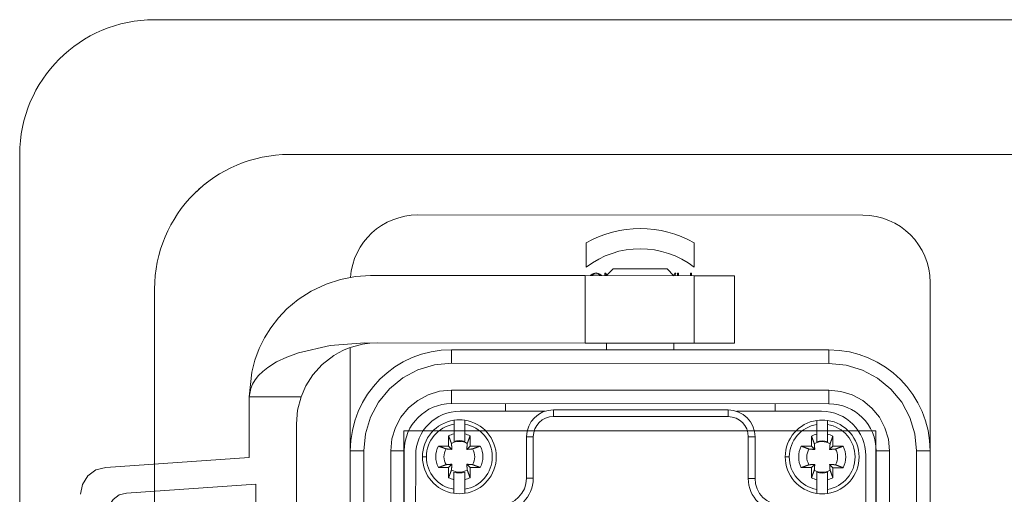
# Model space of a CAD drawing. Header units: millimetres. Extents: x 12388 to 56229, y -202 to 7369.
# Tile 47 of 88: x 20906 to 21198, y 2516 to 2657. Entities that reach past the tile are written whole.
import ezdxf

# ---------------------------------------------------------------- set-up
doc = ezdxf.new("R2010")
doc.units = ezdxf.units.MM
doc.header["$LTSCALE"] = 40
doc.layers.add('도면층1', color=1, linetype='Continuous')

# ---------------------------------------------------------------- blocks, each defined once
blk = doc.blocks.new('0088')
at = {"layer": '도면층1', "lineweight": 0}
for p, q in [((21156.24, 2598.54), (21024.24, 2598.59)), ((21074.23, 2590.28), (21074.23, 2590.28)), ((21074.23, 2583.06), (21074.23, 2590.28)), ((21074.23, 2583.06), (21074.23, 2590.28)), ((21106.23, 2590.27), (21106.23, 2583.05)), ((21074.23, 2583.06), (21074.23, 2583.06)), ((21082.24, 2582.58), (21080.23, 2580.57)), ((21098.23, 2582.56), (21082.23, 2582.57)), ((21100.23, 2580.56), (21098.22, 2582.57)), ((21073.91, 2580.57), (21010.23, 2580.59)), ((21073.9, 2560.57), (21073.91, 2580.57)), ((21106.23, 2580.56), (21073.91, 2580.57)), ((21079.7, 2580.57), (21079.7, 2581.27)), ((21079.7, 2580.57), (21079.7, 2581.27)), ((21079.7, 2581.27), (21079.7, 2581.27)), ((21079.7, 2581.27), (21079.96, 2581.27)), ((21080.17, 2580.57), (21079.94, 2580.89)), ((21079.94, 2580.89), (21079.94, 2580.57)), ((21080.17, 2580.57), (21079.94, 2580.89)), ((21079.96, 2581.27), (21080.37, 2580.7)), ((21100.22, 2580.57), (21100.51, 2581.26)), ((21100.22, 2580.57), (21100.51, 2581.26)), ((21100.77, 2581.26), (21100.47, 2580.56)), ((21100.77, 2581.26), (21100.51, 2581.26)), ((21100.51, 2581.26), (21100.51, 2581.26)), ((21101.3, 2580.56), (21101.3, 2581.26)), ((21101.54, 2581.26), (21101.3, 2581.26)), ((21101.3, 2580.56), (21101.3, 2581.26)), ((21101.3, 2581.26), (21101.3, 2581.26)), ((21101.54, 2581.26), (21101.54, 2580.56)), ((21105.15, 2580.56), (21105.15, 2581.26)), ((21105.39, 2581.26), (21105.15, 2581.26)), ((21105.15, 2580.56), (21105.15, 2581.26)), ((21105.15, 2581.26), (21105.15, 2581.26)), ((21105.39, 2581.26), (21105.39, 2580.56)), ((21106.22, 2560.56), (21106.23, 2580.56)), ((21118.23, 2580.55), (21106.23, 2580.56)), ((21118.22, 2560.55), (21118.23, 2580.55)), ((21118.23, 2580.56), (21118.23, 2580.56)), ((21176.21, 2528.53), (21176.23, 2578.53)), ((21004.22, 2559.21), (21004.21, 2528.59)), ((21073.9, 2560.57), (21008.54, 2560.59)), ((21106.22, 2560.56), (21073.9, 2560.57)), ((21080.22, 2560.57), (21080.22, 2558.57)), ((21100.22, 2558.56), (21100.22, 2560.56)), ((21118.22, 2560.55), (21106.22, 2560.56)), ((21118.22, 2560.55), (21118.22, 2560.55)), ((21034.22, 2554.58), (21034.22, 2558.58)), ((21034.22, 2558.58), (21146.22, 2558.54)), ((21146.22, 2558.54), (21146.22, 2554.54)), ((21034.22, 2554.58), (21146.22, 2554.54)), ((20974.22, 2544.6), (20974.21, 2526.6)), ((20974.22, 2544.6), (20989.58, 2544.6)), ((21146.22, 2546.54), (21034.22, 2546.58)), ((21034.22, 2546.58), (21034.22, 2542.58)), ((21146.22, 2542.54), (21146.22, 2546.54)), ((21146.22, 2542.54), (21034.22, 2542.58)), ((21050.22, 2540.58), (21050.22, 2542.58)), ((21130.22, 2542.55), (21130.22, 2540.55)), ((20988.15, 2340.6), (20988.22, 2536.6)), ((21004.15, 2348.59), (21004.21, 2528.59)), ((21008.21, 2528.59), (21004.21, 2528.59)), ((21008.15, 2348.59), (21008.21, 2528.59)), ((21016.21, 2528.59), (21016.15, 2348.59)), ((21020.21, 2528.59), (21016.21, 2528.59)), ((21020.21, 2528.59), (21020.15, 2348.59)), ((21160.15, 2348.54), (21160.21, 2528.54)), ((21164.21, 2528.54), (21160.21, 2528.54)), ((21164.15, 2348.54), (21164.21, 2528.54)), ((21172.21, 2528.54), (21172.15, 2348.54)), ((21176.21, 2528.53), (21172.21, 2528.54)), ((21176.21, 2528.53), (21176.15, 2348.53)), ((20974.21, 2526.6), (20931.65, 2523.64)), ((20937.79, 2516.05), (20976.21, 2518.72)), ((20976.21, 2518.72), (20976.16, 2358.48))]:
    blk.add_line(p, q, dxfattribs=at)
at = {"layer": '도면층1', "linetype": 'Continuous', "lineweight": 0}
for p, q in [((21061.89, 2540.35), (21036.77, 2540.36)), ((21061.89, 2540.31), (21061.89, 2540.35)), ((21064.48, 2540.74), (21116.31, 2540.73)), ((21064.48, 2540.74), (21064.48, 2538.75)), ((21116.31, 2538.73), (21064.48, 2538.75)), ((21116.31, 2540.73), (21116.31, 2538.73)), ((21118.9, 2540.33), (21118.9, 2540.29)), ((21144.02, 2540.32), (21118.9, 2540.33)), ((21034.98, 2536.44), (21034.98, 2537.65)), ((21034.98, 2537.65), (21034.98, 2537.65)), ((21034.98, 2533.59), (21034.98, 2536.44)), ((21038.17, 2537.65), (21038.17, 2536.44)), ((21038.17, 2536.44), (21038.17, 2533.59)), ((21142.62, 2536.4), (21142.62, 2537.61)), ((21142.62, 2533.56), (21142.62, 2536.4)), ((21145.81, 2537.61), (21145.81, 2536.4)), ((21145.81, 2536.4), (21145.81, 2533.56)), ((21033.38, 2529.99), (21033.38, 2533.01)), ((21039.76, 2533), (21039.76, 2529.99)), ((21056.5, 2520.41), (21056.5, 2532.77)), ((21056.5, 2532.77), (21058.5, 2532.77)), ((21058.5, 2532.77), (21058.49, 2520.41)), ((21122.28, 2520.39), (21122.29, 2532.75)), ((21124.28, 2532.75), (21122.29, 2532.75)), ((21124.28, 2532.75), (21124.28, 2520.39)), ((21141.02, 2529.96), (21141.02, 2532.97)), ((21147.4, 2532.97), (21147.4, 2529.95)), ((21030.36, 2529.99), (21033.38, 2529.99)), ((21034.37, 2529), (21033.38, 2529.99)), ((21034.98, 2532.46), (21034.98, 2531.32)), ((21038.16, 2531.32), (21038.16, 2532.46)), ((21039.76, 2529.99), (21038.77, 2529)), ((21039.76, 2529.99), (21042.77, 2529.99)), ((21138.01, 2529.96), (21141.02, 2529.96)), ((21142.01, 2528.97), (21141.02, 2529.96)), ((21142.62, 2532.43), (21142.62, 2531.28)), ((21145.81, 2531.28), (21145.81, 2532.43)), ((21147.4, 2529.95), (21146.42, 2528.97)), ((21147.4, 2529.95), (21150.42, 2529.95)), ((21023.6, 2507.14), (21023.61, 2527.2)), ((21025.6, 2526.8), (21026.8, 2526.8)), ((21133.25, 2526.77), (21134.44, 2526.77)), ((21157.16, 2507.1), (21157.17, 2527.16)), ((21033.38, 2523.61), (21034.36, 2524.6)), ((21038.77, 2524.6), (21039.76, 2523.61)), ((21141.02, 2523.58), (21142.01, 2524.56)), ((21146.41, 2524.56), (21147.4, 2523.57)), ((21033.38, 2523.61), (21030.36, 2523.61)), ((21033.38, 2520.6), (21033.38, 2523.61)), ((21034.97, 2522.28), (21034.97, 2521.14)), ((21038.16, 2521.14), (21038.16, 2522.28)), ((21039.76, 2523.61), (21039.76, 2520.59)), ((21042.77, 2523.61), (21039.76, 2523.61)), ((21141.02, 2523.58), (21138.01, 2523.58)), ((21141.02, 2520.56), (21141.02, 2523.58)), ((21142.62, 2522.25), (21142.61, 2521.1)), ((21145.8, 2521.1), (21145.8, 2522.25)), ((21147.4, 2523.57), (21147.4, 2520.56)), ((21150.42, 2523.57), (21147.4, 2523.57)), ((21034.97, 2517.16), (21034.97, 2520.01)), ((21038.16, 2520.01), (21038.16, 2517.16)), ((21056.5, 2520.41), (21058.49, 2520.41)), ((21124.28, 2520.39), (21122.28, 2520.39)), ((21142.61, 2517.13), (21142.61, 2519.97)), ((21145.8, 2519.97), (21145.8, 2517.13)), ((21034.97, 2515.95), (21034.97, 2517.16)), ((21034.97, 2515.95), (21034.97, 2515.95)), ((21038.16, 2517.16), (21038.16, 2515.95)), ((21142.61, 2515.92), (21142.61, 2517.13)), ((21145.8, 2517.13), (21145.8, 2515.92))]:
    blk.add_line(p, q, dxfattribs=at)
at = {"layer": '도면층1', "linetype": 'Continuous', "lineweight": 15}
for p, q in [((21160.14, 2534.54), (21020.14, 2534.54)), ((21020.14, 2534.54), (21020.14, 2342.54)), ((21160.14, 2342.54), (21160.14, 2534.54))]:
    blk.add_line(p, q, dxfattribs=at)
at = {"layer": '도면층1', "lineweight": 0, "flags": 128}
for points in [[(21010.23, 2580.59), (21005.72, 2580.31), (21001.31, 2579.47), (20997.01, 2578.08), (20992.63, 2576), (20988.75, 2573.49), (20985.41, 2570.67), (20982.88, 2568.01), (20980.63, 2565.09), (20978.77, 2562.12), (20977.22, 2558.98), (20975.91, 2555.5), (20974.97, 2551.9), (20974.22, 2544.6)], [(21075.49, 2580.57), (21075.67, 2580.79), (21075.99, 2581.05), (21076.36, 2581.24), (21077.12, 2581.39), (21077.87, 2581.24), (21078.24, 2581.05), (21078.56, 2580.79), (21078.74, 2580.57)], [(21078.43, 2580.57), (21078.39, 2580.62), (21077.81, 2581.01), (21077.12, 2581.15), (21076.42, 2581.01), (21075.84, 2580.62), (21075.8, 2580.57)], [(21008.54, 2560.59), (20998.21, 2559.87), (20988.82, 2557.7), (20985.38, 2556.42), (20982.34, 2554.95), (20979.72, 2553.29), (20978.26, 2552.12), (20977.02, 2550.91), (20976.01, 2549.65), (20975.22, 2548.37), (20974.67, 2547.11), (20974.22, 2544.6)], [(20989.59, 2544.59), (20991.04, 2547.89), (20993.12, 2551.13), (20995.88, 2554.17), (20999.32, 2556.83), (21000.71, 2557.65), (21002.23, 2558.42), (21003.89, 2559.1), (21005.67, 2559.68), (21007.85, 2560.19), (21010.05, 2560.49), (21012.22, 2560.59)], [(21008.21, 2528.59), (21008.71, 2533.66), (21010.19, 2538.54), (21012.6, 2543.03), (21015.83, 2546.97), (21019.77, 2550.2), (21024.27, 2552.61), (21029.15, 2554.08), (21034.22, 2554.58)], [(21146.22, 2554.54), (21151.29, 2554.04), (21156.17, 2552.56), (21160.66, 2550.16), (21164.6, 2546.92), (21167.84, 2542.98), (21170.24, 2538.49), (21171.71, 2533.61), (21172.21, 2528.54)], [(20989.59, 2544.59), (20988.56, 2540.65), (20988.22, 2536.6)], [(21016.21, 2528.59), (21016.56, 2532.1), (21017.58, 2535.48), (21019.25, 2538.59), (21021.49, 2541.31), (21024.22, 2543.55), (21027.33, 2545.21), (21030.71, 2546.24), (21034.22, 2546.58)], [(21164.21, 2528.54), (21163.87, 2532.05), (21162.84, 2535.43), (21161.18, 2538.54), (21158.94, 2541.27), (21156.22, 2543.51), (21153.11, 2545.17), (21149.73, 2546.2), (21146.22, 2546.54)], [(20931.65, 2523.64), (20928.77, 2522.88), (20926.36, 2521.12), (20924.77, 2518.59), (20924.21, 2515.66)], [(20932.21, 2510.06), (20932.62, 2512.26), (20933.82, 2514.16), (20935.63, 2515.48), (20937.79, 2516.05)]]:
    blk.add_lwpolyline(points, dxfattribs=at)
at = {"layer": '도면층1', "linetype": 'Continuous', "lineweight": 0}
for points in [[(21034.23, 2530.73), (21034.21, 2530.79, 0.000046), (21034.18, 2530.85, 0.000045), (21034.16, 2530.92, 0.000043), (21034.14, 2530.98, 0.000042), (21034.11, 2531.04, 0.00004), (21034.09, 2531.11, 0.000039), (21034.07, 2531.17, 0.000038), (21034.04, 2531.24, 0.000037), (21034.01, 2531.31, 0.000036), (21033.99, 2531.38, 0.000034), (21033.96, 2531.45, 0.000033), (21033.94, 2531.52, 0.000032), (21033.91, 2531.59, 0.000031), (21033.88, 2531.67, 0.000031), (21033.85, 2531.74, 0.00003), (21033.82, 2531.82, 0.000029), (21033.8, 2531.9, 0.000028), (21033.77, 2531.98, 0.000028), (21033.74, 2532.05, 0.000026), (21033.71, 2532.14, 0.000024), (21033.68, 2532.22, 0.000026), (21033.65, 2532.3, 0.00003), (21033.61, 2532.39, 0.000022), (21033.58, 2532.47, 0.000007), (21033.55, 2532.54, 0.00003), (21033.52, 2532.64, 0.000048), (21033.46, 2532.8, 0.000023), (21033.38, 2533.01, 0.000012)], [(21034.98, 2531.32), (21034.98, 2531.38, 0), (21034.98, 2531.44, 0), (21034.98, 2531.51, 0), (21034.98, 2531.57, 0), (21034.98, 2531.64, 0), (21034.98, 2531.71, 0), (21034.98, 2531.78, 0), (21034.98, 2531.84, 0), (21034.98, 2531.91, 0), (21034.98, 2531.98, 0), (21034.98, 2532.05, 0), (21034.98, 2532.13, 0), (21034.98, 2532.2, 0), (21034.98, 2532.27, 0), (21034.98, 2532.35, 0), (21034.98, 2532.42, 0), (21034.98, 2532.5, 0), (21034.98, 2532.58, 0), (21034.98, 2532.66, 0), (21034.98, 2532.74, 0), (21034.98, 2532.82, 0), (21034.98, 2532.9, 0), (21034.98, 2532.98, 0), (21034.98, 2533.07, 0), (21034.98, 2533.14, 0), (21034.98, 2533.24, 0), (21034.98, 2533.39, 0), (21034.98, 2533.59, 0)], [(21038.17, 2533.59), (21038.17, 2533.5, 0), (21038.17, 2533.41, 0), (21038.17, 2533.32, 0), (21038.17, 2533.24, 0), (21038.17, 2533.15, 0), (21038.17, 2533.06, 0), (21038.17, 2532.98, 0), (21038.17, 2532.9, 0), (21038.16, 2532.82, 0), (21038.16, 2532.74, 0), (21038.16, 2532.66, 0), (21038.16, 2532.58, 0), (21038.16, 2532.5, 0), (21038.16, 2532.42, 0), (21038.16, 2532.35, 0), (21038.16, 2532.27, 0), (21038.16, 2532.2, 0), (21038.16, 2532.13, 0), (21038.16, 2532.05, 0), (21038.16, 2531.98, 0), (21038.16, 2531.91, 0), (21038.16, 2531.84, 0), (21038.16, 2531.77, 0), (21038.16, 2531.71, 0), (21038.16, 2531.65, 0), (21038.16, 2531.57, 0), (21038.16, 2531.46, 0), (21038.16, 2531.32, 0)], [(21039.76, 2533), (21039.72, 2532.91, 0.00002), (21039.69, 2532.82, 0.00002), (21039.66, 2532.73, 0.000021), (21039.62, 2532.64, 0.000021), (21039.59, 2532.55, 0.000022), (21039.56, 2532.47, 0.000022), (21039.53, 2532.38, 0.000023), (21039.49, 2532.3, 0.000024), (21039.46, 2532.21, 0.000024), (21039.43, 2532.13, 0.000025), (21039.4, 2532.05, 0.000026), (21039.37, 2531.97, 0.000027), (21039.34, 2531.9, 0.000027), (21039.31, 2531.82, 0.000028), (21039.29, 2531.74, 0.000029), (21039.26, 2531.67, 0.00003), (21039.23, 2531.59, 0.000031), (21039.2, 2531.52, 0.000032), (21039.18, 2531.45, 0.000032), (21039.15, 2531.38, 0.000031), (21039.12, 2531.31, 0.000035), (21039.1, 2531.24, 0.000044), (21039.07, 2531.17, 0.000034), (21039.05, 2531.11, 0.000012), (21039.03, 2531.05, 0.000051), (21039, 2530.98, 0.000093), (21038.96, 2530.87, 0.000048), (21038.91, 2530.73, 0.000026)], [(21141.87, 2530.7), (21141.85, 2530.76, 0.000046), (21141.83, 2530.82, 0.000045), (21141.81, 2530.88, 0.000043), (21141.78, 2530.94, 0.000042), (21141.76, 2531.01, 0.000041), (21141.73, 2531.07, 0.000039), (21141.71, 2531.14, 0.000038), (21141.68, 2531.21, 0.000037), (21141.66, 2531.27, 0.000036), (21141.63, 2531.34, 0.000035), (21141.61, 2531.41, 0.000034), (21141.58, 2531.49, 0.000033), (21141.55, 2531.56, 0.000032), (21141.52, 2531.63, 0.000031), (21141.5, 2531.71, 0.00003), (21141.47, 2531.78, 0.000029), (21141.44, 2531.86, 0.000028), (21141.41, 2531.94, 0.000028), (21141.38, 2532.02, 0.000026), (21141.35, 2532.1, 0.000024), (21141.32, 2532.18, 0.000026), (21141.29, 2532.26, 0.00003), (21141.26, 2532.35, 0.000022), (21141.23, 2532.43, 0.000007), (21141.2, 2532.51, 0.00003), (21141.16, 2532.61, 0.000049), (21141.1, 2532.76, 0.000023), (21141.02, 2532.97, 0.000012)], [(21142.62, 2531.28), (21142.62, 2531.35, 0), (21142.62, 2531.41, 0), (21142.62, 2531.47, 0), (21142.62, 2531.54, 0), (21142.62, 2531.61, 0), (21142.62, 2531.67, 0), (21142.62, 2531.74, 0), (21142.62, 2531.81, 0), (21142.62, 2531.88, 0), (21142.62, 2531.95, 0), (21142.62, 2532.02, 0), (21142.62, 2532.09, 0), (21142.62, 2532.16, 0), (21142.62, 2532.24, 0), (21142.62, 2532.31, 0), (21142.62, 2532.39, 0), (21142.62, 2532.47, 0), (21142.62, 2532.54, 0), (21142.62, 2532.62, 0), (21142.62, 2532.7, 0), (21142.62, 2532.78, 0), (21142.62, 2532.86, 0), (21142.62, 2532.95, 0), (21142.62, 2533.03, 0), (21142.62, 2533.1, 0), (21142.62, 2533.2, 0), (21142.62, 2533.35, 0), (21142.62, 2533.56, 0)], [(21145.81, 2533.56), (21145.81, 2533.47, 0), (21145.81, 2533.38, 0), (21145.81, 2533.29, 0), (21145.81, 2533.2, 0), (21145.81, 2533.11, 0), (21145.81, 2533.03, 0), (21145.81, 2532.95, 0), (21145.81, 2532.86, 0), (21145.81, 2532.78, 0), (21145.81, 2532.7, 0), (21145.81, 2532.62, 0), (21145.81, 2532.54, 0), (21145.81, 2532.46, 0), (21145.81, 2532.39, 0), (21145.81, 2532.31, 0), (21145.81, 2532.24, 0), (21145.81, 2532.16, 0), (21145.81, 2532.09, 0), (21145.81, 2532.02, 0), (21145.81, 2531.95, 0), (21145.81, 2531.88, 0), (21145.81, 2531.81, 0), (21145.81, 2531.74, 0), (21145.81, 2531.67, 0), (21145.81, 2531.61, 0), (21145.81, 2531.54, 0.000001), (21145.81, 2531.43, 0), (21145.81, 2531.28, 0)], [(21147.4, 2532.97), (21147.37, 2532.88, 0.00002), (21147.33, 2532.78, 0.00002), (21147.3, 2532.69, 0.000021), (21147.27, 2532.61, 0.000021), (21147.23, 2532.52, 0.000022), (21147.2, 2532.43, 0.000022), (21147.17, 2532.35, 0.000023), (21147.14, 2532.26, 0.000024), (21147.11, 2532.18, 0.000024), (21147.08, 2532.1, 0.000025), (21147.05, 2532.02, 0.000026), (21147.02, 2531.94, 0.000026), (21146.99, 2531.86, 0.000027), (21146.96, 2531.78, 0.000028), (21146.93, 2531.71, 0.000029), (21146.9, 2531.63, 0.000029), (21146.87, 2531.56, 0.000031), (21146.85, 2531.48, 0.000032), (21146.82, 2531.41, 0.000032), (21146.79, 2531.34, 0.000031), (21146.77, 2531.27, 0.000035), (21146.74, 2531.2, 0.000044), (21146.72, 2531.14, 0.000034), (21146.69, 2531.07, 0.000012), (21146.67, 2531.01, 0.00005), (21146.64, 2530.94, 0.000092), (21146.6, 2530.83, 0.000048), (21146.55, 2530.69, 0.000026)], [(21030.36, 2529.99), (21030.46, 2529.96, 0.00002), (21030.55, 2529.92, 0.00002), (21030.64, 2529.89, 0.000021), (21030.73, 2529.86, 0.000021), (21030.82, 2529.82, 0.000022), (21030.9, 2529.79, 0.000022), (21030.99, 2529.76, 0.000023), (21031.07, 2529.73, 0.000024), (21031.15, 2529.7, 0.000024), (21031.24, 2529.67, 0.000025), (21031.32, 2529.63, 0.000026), (21031.4, 2529.61, 0.000026), (21031.47, 2529.58, 0.000027), (21031.55, 2529.55, 0.000028), (21031.63, 2529.52, 0.000029), (21031.7, 2529.49, 0.00003), (21031.78, 2529.46, 0.000031), (21031.85, 2529.44, 0.000032), (21031.92, 2529.41, 0.000032), (21031.99, 2529.38, 0.000031), (21032.06, 2529.36, 0.000035), (21032.13, 2529.33, 0.000044), (21032.2, 2529.31, 0.000034), (21032.26, 2529.28, 0.000012), (21032.32, 2529.26, 0.00005), (21032.39, 2529.23, 0.000092), (21032.5, 2529.19, 0.000048), (21032.64, 2529.14, 0.000026)], [(21034.37, 2529), (21034.36, 2529.05, 0.000146), (21034.36, 2529.09, 0.00014), (21034.36, 2529.13, 0.000136), (21034.35, 2529.18, 0.000135), (21034.35, 2529.22, 0.000133), (21034.35, 2529.27, 0.000131), (21034.34, 2529.31, 0.000129), (21034.34, 2529.36, 0.000127), (21034.34, 2529.41, 0.000125), (21034.33, 2529.46, 0.000123), (21034.33, 2529.51, 0.00012), (21034.32, 2529.56, 0.000119), (21034.32, 2529.62, 0.000116), (21034.32, 2529.67, 0.000115), (21034.31, 2529.73, 0.000112), (21034.31, 2529.78, 0.00011), (21034.3, 2529.84, 0.000109), (21034.3, 2529.9, 0.000109), (21034.29, 2529.96, 0.000103), (21034.29, 2530.02, 0.000094), (21034.28, 2530.08, 0.000103), (21034.28, 2530.15, 0.000123), (21034.27, 2530.22, 0.000088), (21034.27, 2530.28, 0.000024), (21034.26, 2530.34, 0.000127), (21034.26, 2530.42, 0.000209), (21034.24, 2530.56, 0.000094), (21034.23, 2530.73, 0.000047)], [(21038.91, 2530.73), (21038.9, 2530.65, 0.00008), (21038.9, 2530.57, 0.000085), (21038.89, 2530.5, 0.000089), (21038.88, 2530.42, 0.00009), (21038.88, 2530.35, 0.000091), (21038.87, 2530.28, 0.000093), (21038.87, 2530.21, 0.000095), (21038.86, 2530.15, 0.000097), (21038.86, 2530.08, 0.000099), (21038.85, 2530.02, 0.000101), (21038.84, 2529.96, 0.000103), (21038.84, 2529.9, 0.000105), (21038.84, 2529.84, 0.000107), (21038.83, 2529.78, 0.000109), (21038.83, 2529.72, 0.000111), (21038.82, 2529.67, 0.000112), (21038.82, 2529.61, 0.000115), (21038.81, 2529.56, 0.000119), (21038.81, 2529.51, 0.000119), (21038.81, 2529.46, 0.000113), (21038.8, 2529.41, 0.000126), (21038.8, 2529.36, 0.000151), (21038.79, 2529.31, 0.00012), (21038.79, 2529.27, 0.000046), (21038.79, 2529.23, 0.000168), (21038.78, 2529.18, 0.000297), (21038.78, 2529.1, 0.000154), (21038.77, 2529, 0.000085)], [(21040.5, 2529.14), (21040.56, 2529.16, 0.000046), (21040.62, 2529.18, 0.000045), (21040.68, 2529.21, 0.000043), (21040.75, 2529.23, 0.000042), (21040.81, 2529.25, 0.000041), (21040.88, 2529.28, 0.000039), (21040.94, 2529.3, 0.000038), (21041.01, 2529.33, 0.000037), (21041.08, 2529.35, 0.000036), (21041.15, 2529.38, 0.000035), (21041.22, 2529.41, 0.000034), (21041.29, 2529.43, 0.000032), (21041.36, 2529.46, 0.000032), (21041.44, 2529.49, 0.000031), (21041.51, 2529.52, 0.00003), (21041.59, 2529.54, 0.000029), (21041.66, 2529.57, 0.000028), (21041.74, 2529.6, 0.000028), (21041.82, 2529.63, 0.000026), (21041.9, 2529.66, 0.000024), (21041.98, 2529.69, 0.000026), (21042.07, 2529.72, 0.00003), (21042.15, 2529.76, 0.000022), (21042.24, 2529.79, 0.000007), (21042.31, 2529.81, 0.00003), (21042.41, 2529.85, 0.000049), (21042.57, 2529.91, 0.000023), (21042.77, 2529.99, 0.000012)], [(21138.01, 2529.96), (21138.1, 2529.92, 0.00002), (21138.19, 2529.89, 0.00002), (21138.28, 2529.85, 0.000021), (21138.37, 2529.82, 0.000021), (21138.46, 2529.79, 0.000022), (21138.55, 2529.75, 0.000022), (21138.63, 2529.72, 0.000023), (21138.71, 2529.69, 0.000024), (21138.8, 2529.66, 0.000024), (21138.88, 2529.63, 0.000025), (21138.96, 2529.6, 0.000026), (21139.04, 2529.57, 0.000026), (21139.12, 2529.54, 0.000027), (21139.19, 2529.51, 0.000028), (21139.27, 2529.48, 0.000029), (21139.35, 2529.45, 0.00003), (21139.42, 2529.43, 0.000031), (21139.49, 2529.4, 0.000032), (21139.56, 2529.37, 0.000032), (21139.63, 2529.35, 0.000031), (21139.7, 2529.32, 0.000035), (21139.77, 2529.3, 0.000044), (21139.84, 2529.27, 0.000034), (21139.91, 2529.25, 0.000012), (21139.96, 2529.22, 0.00005), (21140.04, 2529.2, 0.000093), (21140.14, 2529.16, 0.000048), (21140.28, 2529.11, 0.000026)], [(21142.01, 2528.97), (21142.01, 2529.01, 0.000147), (21142, 2529.05, 0.000141), (21142, 2529.1, 0.000137), (21142, 2529.14, 0.000136), (21141.99, 2529.19, 0.000134), (21141.99, 2529.23, 0.000132), (21141.99, 2529.28, 0.000129), (21141.98, 2529.33, 0.000128), (21141.98, 2529.38, 0.000125), (21141.98, 2529.42, 0.000123), (21141.97, 2529.48, 0.000121), (21141.97, 2529.53, 0.000119), (21141.96, 2529.58, 0.000117), (21141.96, 2529.63, 0.000115), (21141.96, 2529.69, 0.000113), (21141.95, 2529.75, 0.00011), (21141.95, 2529.8, 0.000109), (21141.94, 2529.86, 0.00011), (21141.94, 2529.92, 0.000104), (21141.93, 2529.98, 0.000094), (21141.93, 2530.05, 0.000104), (21141.92, 2530.11, 0.000124), (21141.92, 2530.18, 0.000088), (21141.91, 2530.25, 0.000024), (21141.91, 2530.31, 0.000128), (21141.9, 2530.39, 0.00021), (21141.89, 2530.52, 0.000094), (21141.87, 2530.7, 0.000047)], [(21146.55, 2530.69), (21146.55, 2530.61, 0.00008), (21146.54, 2530.54, 0.000085), (21146.53, 2530.46, 0.000089), (21146.53, 2530.39, 0.000089), (21146.52, 2530.32, 0.000091), (21146.52, 2530.25, 0.000093), (21146.51, 2530.18, 0.000095), (21146.5, 2530.11, 0.000097), (21146.5, 2530.05, 0.000099), (21146.49, 2529.98, 0.0001), (21146.49, 2529.92, 0.000103), (21146.48, 2529.86, 0.000104), (21146.48, 2529.8, 0.000107), (21146.47, 2529.74, 0.000109), (21146.47, 2529.69, 0.000111), (21146.47, 2529.63, 0.000112), (21146.46, 2529.58, 0.000115), (21146.46, 2529.53, 0.000119), (21146.45, 2529.47, 0.000118), (21146.45, 2529.42, 0.000113), (21146.45, 2529.37, 0.000125), (21146.44, 2529.32, 0.00015), (21146.44, 2529.28, 0.000119), (21146.43, 2529.23, 0.000046), (21146.43, 2529.19, 0.000167), (21146.43, 2529.14, 0.000296), (21146.42, 2529.06, 0.000153), (21146.42, 2528.97, 0.000084)], [(21148.14, 2529.1), (21148.2, 2529.13, 0.000046), (21148.26, 2529.15, 0.000045), (21148.33, 2529.17, 0.000043), (21148.39, 2529.19, 0.000042), (21148.45, 2529.22, 0.000041), (21148.52, 2529.24, 0.000039), (21148.59, 2529.27, 0.000038), (21148.65, 2529.29, 0.000037), (21148.72, 2529.32, 0.000036), (21148.79, 2529.34, 0.000035), (21148.86, 2529.37, 0.000033), (21148.93, 2529.4, 0.000032), (21149.01, 2529.42, 0.000031), (21149.08, 2529.45, 0.000031), (21149.16, 2529.48, 0.00003), (21149.23, 2529.51, 0.000029), (21149.31, 2529.54, 0.000028), (21149.39, 2529.57, 0.000028), (21149.47, 2529.6, 0.000026), (21149.55, 2529.63, 0.000024), (21149.63, 2529.66, 0.000026), (21149.71, 2529.69, 0.00003), (21149.8, 2529.72, 0.000022), (21149.88, 2529.75, 0.000007), (21149.96, 2529.78, 0.00003), (21150.05, 2529.82, 0.000049), (21150.21, 2529.87, 0.000023), (21150.42, 2529.95, 0.000012)], [(21032.64, 2529.14), (21032.72, 2529.13, 0.00008), (21032.8, 2529.13, 0.000085), (21032.87, 2529.12, 0.000089), (21032.95, 2529.12, 0.00009), (21033.02, 2529.11, 0.000091), (21033.09, 2529.1, 0.000093), (21033.16, 2529.1, 0.000096), (21033.22, 2529.09, 0.000097), (21033.29, 2529.09, 0.000099), (21033.35, 2529.08, 0.000101), (21033.41, 2529.08, 0.000103), (21033.47, 2529.07, 0.000105), (21033.53, 2529.07, 0.000107), (21033.59, 2529.06, 0.000109), (21033.65, 2529.06, 0.000111), (21033.7, 2529.05, 0.000112), (21033.75, 2529.05, 0.000115), (21033.81, 2529.05, 0.000119), (21033.86, 2529.04, 0.000119), (21033.91, 2529.04, 0.000113), (21033.96, 2529.03, 0.000126), (21034.01, 2529.03, 0.000151), (21034.06, 2529.03, 0.00012), (21034.1, 2529.02, 0.000046), (21034.14, 2529.02, 0.000168), (21034.19, 2529.02, 0.000297), (21034.27, 2529.01, 0.000154), (21034.37, 2529, 0.000085)], [(21038.77, 2529), (21038.81, 2529.01, 0.000147), (21038.86, 2529.01, 0.000141), (21038.9, 2529.01, 0.000137), (21038.94, 2529.01, 0.000136), (21038.99, 2529.02, 0.000134), (21039.04, 2529.02, 0.000132), (21039.08, 2529.03, 0.000129), (21039.13, 2529.03, 0.000128), (21039.18, 2529.03, 0.000125), (21039.23, 2529.04, 0.000123), (21039.28, 2529.04, 0.000121), (21039.33, 2529.04, 0.000119), (21039.38, 2529.05, 0.000117), (21039.44, 2529.05, 0.000115), (21039.49, 2529.06, 0.000113), (21039.55, 2529.06, 0.00011), (21039.61, 2529.07, 0.000109), (21039.67, 2529.07, 0.00011), (21039.73, 2529.07, 0.000104), (21039.79, 2529.08, 0.000094), (21039.85, 2529.08, 0.000104), (21039.92, 2529.09, 0.000124), (21039.99, 2529.1, 0.000088), (21040.05, 2529.1, 0.000024), (21040.11, 2529.11, 0.000128), (21040.19, 2529.11, 0.00021), (21040.32, 2529.12, 0.000094), (21040.5, 2529.14, 0.000047)], [(21140.28, 2529.11), (21140.36, 2529.1, 0.00008), (21140.44, 2529.09, 0.000085), (21140.52, 2529.09, 0.000089), (21140.59, 2529.08, 0.00009), (21140.66, 2529.07, 0.000091), (21140.73, 2529.07, 0.000093), (21140.8, 2529.06, 0.000095), (21140.87, 2529.06, 0.000097), (21140.93, 2529.05, 0.000099), (21140.99, 2529.05, 0.000101), (21141.06, 2529.04, 0.000103), (21141.12, 2529.04, 0.000105), (21141.17, 2529.03, 0.000107), (21141.23, 2529.03, 0.000109), (21141.29, 2529.02, 0.000111), (21141.34, 2529.02, 0.000112), (21141.4, 2529.01, 0.000115), (21141.45, 2529.01, 0.000119), (21141.5, 2529.01, 0.000119), (21141.55, 2529, 0.000113), (21141.6, 2529, 0.000126), (21141.65, 2528.99, 0.000151), (21141.7, 2528.99, 0.00012), (21141.75, 2528.99, 0.000046), (21141.79, 2528.98, 0.000167), (21141.84, 2528.98, 0.000297), (21141.91, 2528.98, 0.000154), (21142.01, 2528.97, 0.000085)], [(21146.42, 2528.97), (21146.46, 2528.97, 0.000147), (21146.5, 2528.97, 0.000141), (21146.54, 2528.98, 0.000137), (21146.59, 2528.98, 0.000136), (21146.63, 2528.98, 0.000134), (21146.68, 2528.99, 0.000132), (21146.73, 2528.99, 0.00013), (21146.77, 2528.99, 0.000128), (21146.82, 2529, 0.000125), (21146.87, 2529, 0.000124), (21146.92, 2529, 0.000121), (21146.97, 2529.01, 0.000119), (21147.03, 2529.01, 0.000117), (21147.08, 2529.02, 0.000116), (21147.14, 2529.02, 0.000113), (21147.19, 2529.03, 0.00011), (21147.25, 2529.03, 0.000109), (21147.31, 2529.03, 0.00011), (21147.37, 2529.04, 0.000104), (21147.43, 2529.04, 0.000095), (21147.49, 2529.05, 0.000104), (21147.56, 2529.05, 0.000124), (21147.63, 2529.06, 0.000088), (21147.69, 2529.07, 0.000024), (21147.75, 2529.07, 0.000128), (21147.84, 2529.08, 0.00021), (21147.97, 2529.09, 0.000094), (21148.14, 2529.1, 0.000047)], [(21032.64, 2524.46), (21032.58, 2524.44, 0.000046), (21032.52, 2524.42, 0.000045), (21032.45, 2524.39, 0.000043), (21032.39, 2524.37, 0.000042), (21032.33, 2524.35, 0.00004), (21032.26, 2524.32, 0.000039), (21032.19, 2524.3, 0.000038), (21032.13, 2524.27, 0.000037), (21032.06, 2524.25, 0.000035), (21031.99, 2524.22, 0.000034), (21031.92, 2524.19, 0.000033), (21031.85, 2524.17, 0.000032), (21031.77, 2524.14, 0.000031), (21031.7, 2524.11, 0.00003), (21031.62, 2524.09, 0.000029), (21031.55, 2524.06, 0.000028), (21031.47, 2524.03, 0.000028), (21031.39, 2524, 0.000028), (21031.31, 2523.97, 0.000026), (21031.23, 2523.94, 0.000024), (21031.15, 2523.91, 0.000025), (21031.07, 2523.88, 0.000029), (21030.98, 2523.85, 0.000022), (21030.9, 2523.81, 0.000007), (21030.82, 2523.79, 0.00003), (21030.73, 2523.75, 0.000048), (21030.57, 2523.69, 0.000022), (21030.36, 2523.61, 0.000012)], [(21034.36, 2524.6), (21034.32, 2524.6, 0.000146), (21034.28, 2524.59, 0.00014), (21034.24, 2524.59, 0.000136), (21034.19, 2524.59, 0.000135), (21034.15, 2524.58, 0.000133), (21034.1, 2524.58, 0.000131), (21034.05, 2524.58, 0.000129), (21034.01, 2524.57, 0.000127), (21033.96, 2524.57, 0.000125), (21033.91, 2524.56, 0.000123), (21033.86, 2524.56, 0.00012), (21033.81, 2524.56, 0.000119), (21033.75, 2524.55, 0.000116), (21033.7, 2524.55, 0.000115), (21033.64, 2524.54, 0.000112), (21033.59, 2524.54, 0.00011), (21033.53, 2524.54, 0.000109), (21033.47, 2524.53, 0.000109), (21033.41, 2524.53, 0.000103), (21033.35, 2524.52, 0.000094), (21033.29, 2524.52, 0.000103), (21033.22, 2524.51, 0.000123), (21033.15, 2524.5, 0.000088), (21033.09, 2524.5, 0.000024), (21033.03, 2524.49, 0.000127), (21032.94, 2524.49, 0.000209), (21032.81, 2524.48, 0.000094), (21032.64, 2524.46, 0.000047)], [(21034.23, 2522.87), (21034.23, 2522.95, 0.00008), (21034.24, 2523.03, 0.000085), (21034.25, 2523.1, 0.000089), (21034.25, 2523.18, 0.000089), (21034.26, 2523.25, 0.000091), (21034.27, 2523.32, 0.000093), (21034.27, 2523.39, 0.000095), (21034.28, 2523.45, 0.000097), (21034.28, 2523.52, 0.000099), (21034.29, 2523.58, 0.000101), (21034.29, 2523.64, 0.000103), (21034.3, 2523.7, 0.000104), (21034.3, 2523.76, 0.000107), (21034.31, 2523.82, 0.000109), (21034.31, 2523.88, 0.000111), (21034.31, 2523.93, 0.000112), (21034.32, 2523.99, 0.000115), (21034.32, 2524.04, 0.000119), (21034.33, 2524.09, 0.000118), (21034.33, 2524.14, 0.000113), (21034.33, 2524.19, 0.000125), (21034.34, 2524.24, 0.00015), (21034.34, 2524.29, 0.000119), (21034.35, 2524.33, 0.000046), (21034.35, 2524.38, 0.000167), (21034.35, 2524.43, 0.000296), (21034.36, 2524.5, 0.000153), (21034.36, 2524.6, 0.000084)], [(21040.5, 2524.46), (21040.42, 2524.47, 0.00008), (21040.34, 2524.47, 0.000085), (21040.26, 2524.48, 0.000089), (21040.19, 2524.49, 0.000089), (21040.12, 2524.49, 0.000091), (21040.05, 2524.5, 0.000093), (21039.98, 2524.5, 0.000095), (21039.91, 2524.51, 0.000097), (21039.85, 2524.51, 0.000099), (21039.79, 2524.52, 0.0001), (21039.72, 2524.52, 0.000103), (21039.66, 2524.53, 0.000104), (21039.61, 2524.53, 0.000107), (21039.55, 2524.54, 0.000109), (21039.49, 2524.54, 0.000111), (21039.44, 2524.55, 0.000112), (21039.38, 2524.55, 0.000115), (21039.33, 2524.56, 0.000119), (21039.28, 2524.56, 0.000118), (21039.23, 2524.56, 0.000113), (21039.18, 2524.57, 0.000125), (21039.13, 2524.57, 0.00015), (21039.08, 2524.57, 0.000119), (21039.03, 2524.58, 0.000046), (21038.99, 2524.58, 0.000167), (21038.94, 2524.58, 0.000296), (21038.87, 2524.59, 0.000153), (21038.77, 2524.6, 0.000084)], [(21038.77, 2524.6), (21038.77, 2524.55, 0.000147), (21038.78, 2524.51, 0.000141), (21038.78, 2524.47, 0.000137), (21038.78, 2524.42, 0.000136), (21038.79, 2524.38, 0.000134), (21038.79, 2524.33, 0.000132), (21038.79, 2524.29, 0.000129), (21038.8, 2524.24, 0.000128), (21038.8, 2524.19, 0.000125), (21038.8, 2524.14, 0.000123), (21038.81, 2524.09, 0.000121), (21038.81, 2524.04, 0.000119), (21038.82, 2523.98, 0.000117), (21038.82, 2523.93, 0.000115), (21038.82, 2523.88, 0.000113), (21038.83, 2523.82, 0.00011), (21038.83, 2523.76, 0.000109), (21038.84, 2523.7, 0.00011), (21038.84, 2523.64, 0.000104), (21038.85, 2523.58, 0.000094), (21038.85, 2523.52, 0.000104), (21038.86, 2523.45, 0.000124), (21038.86, 2523.38, 0.000088), (21038.87, 2523.32, 0.000024), (21038.87, 2523.26, 0.000128), (21038.88, 2523.18, 0.00021), (21038.89, 2523.04, 0.000094), (21038.91, 2522.87, 0.000047)], [(21042.77, 2523.61), (21042.68, 2523.64, 0.00002), (21042.59, 2523.68, 0.00002), (21042.5, 2523.71, 0.000021), (21042.41, 2523.75, 0.000021), (21042.32, 2523.78, 0.000022), (21042.23, 2523.81, 0.000022), (21042.15, 2523.84, 0.000023), (21042.07, 2523.87, 0.000024), (21041.98, 2523.91, 0.000024), (21041.9, 2523.94, 0.000025), (21041.82, 2523.97, 0.000026), (21041.74, 2524, 0.000026), (21041.66, 2524.02, 0.000027), (21041.59, 2524.05, 0.000028), (21041.51, 2524.08, 0.000029), (21041.43, 2524.11, 0.00003), (21041.36, 2524.14, 0.000031), (21041.29, 2524.16, 0.000032), (21041.22, 2524.19, 0.000032), (21041.15, 2524.22, 0.000031), (21041.08, 2524.24, 0.000035), (21041.01, 2524.27, 0.000044), (21040.94, 2524.3, 0.000034), (21040.87, 2524.32, 0.000012), (21040.82, 2524.34, 0.00005), (21040.74, 2524.37, 0.000092), (21040.64, 2524.41, 0.000048), (21040.5, 2524.46, 0.000026)], [(21140.28, 2524.43), (21140.22, 2524.4, 0.000046), (21140.16, 2524.38, 0.000045), (21140.1, 2524.36, 0.000043), (21140.03, 2524.33, 0.000042), (21139.97, 2524.31, 0.000041), (21139.9, 2524.29, 0.000039), (21139.84, 2524.26, 0.000038), (21139.77, 2524.24, 0.000037), (21139.7, 2524.21, 0.000036), (21139.63, 2524.19, 0.000035), (21139.56, 2524.16, 0.000033), (21139.49, 2524.13, 0.000032), (21139.42, 2524.11, 0.000031), (21139.34, 2524.08, 0.000031), (21139.27, 2524.05, 0.00003), (21139.19, 2524.02, 0.000029), (21139.12, 2523.99, 0.000028), (21139.04, 2523.96, 0.000028), (21138.96, 2523.93, 0.000026), (21138.88, 2523.9, 0.000024), (21138.8, 2523.87, 0.000026), (21138.71, 2523.84, 0.00003), (21138.63, 2523.81, 0.000022), (21138.54, 2523.78, 0.000007), (21138.47, 2523.75, 0.00003), (21138.37, 2523.71, 0.000049), (21138.21, 2523.65, 0.000023), (21138.01, 2523.58, 0.000012)], [(21142.01, 2524.56), (21141.97, 2524.56, 0.000146), (21141.92, 2524.56, 0.00014), (21141.88, 2524.55, 0.000136), (21141.84, 2524.55, 0.000135), (21141.79, 2524.55, 0.000133), (21141.74, 2524.54, 0.000131), (21141.7, 2524.54, 0.000129), (21141.65, 2524.54, 0.000127), (21141.6, 2524.53, 0.000125), (21141.55, 2524.53, 0.000123), (21141.5, 2524.53, 0.000121), (21141.45, 2524.52, 0.000119), (21141.4, 2524.52, 0.000116), (21141.34, 2524.51, 0.000115), (21141.29, 2524.51, 0.000112), (21141.23, 2524.5, 0.00011), (21141.17, 2524.5, 0.000109), (21141.11, 2524.49, 0.000109), (21141.05, 2524.49, 0.000103), (21140.99, 2524.49, 0.000094), (21140.93, 2524.48, 0.000103), (21140.86, 2524.47, 0.000123), (21140.8, 2524.47, 0.000088), (21140.73, 2524.46, 0.000024), (21140.67, 2524.46, 0.000127), (21140.59, 2524.45, 0.000209), (21140.46, 2524.44, 0.000094), (21140.28, 2524.43, 0.000047)], [(21141.87, 2522.84), (21141.88, 2522.92, 0.00008), (21141.88, 2522.99, 0.000085), (21141.89, 2523.07, 0.000089), (21141.9, 2523.14, 0.00009), (21141.9, 2523.21, 0.000091), (21141.91, 2523.28, 0.000093), (21141.91, 2523.35, 0.000095), (21141.92, 2523.42, 0.000097), (21141.93, 2523.48, 0.000099), (21141.93, 2523.55, 0.000101), (21141.94, 2523.61, 0.000103), (21141.94, 2523.67, 0.000105), (21141.94, 2523.73, 0.000107), (21141.95, 2523.79, 0.000109), (21141.95, 2523.84, 0.000111), (21141.96, 2523.9, 0.000112), (21141.96, 2523.95, 0.000115), (21141.97, 2524, 0.000119), (21141.97, 2524.06, 0.000119), (21141.97, 2524.11, 0.000113), (21141.98, 2524.16, 0.000126), (21141.98, 2524.2, 0.000151), (21141.99, 2524.25, 0.000119), (21141.99, 2524.3, 0.000046), (21141.99, 2524.34, 0.000167), (21142, 2524.39, 0.000297), (21142, 2524.47, 0.000154), (21142.01, 2524.56, 0.000085)], [(21148.14, 2524.42), (21148.06, 2524.43, 0.000079), (21147.98, 2524.44, 0.000085), (21147.91, 2524.44, 0.000089), (21147.83, 2524.45, 0.000089), (21147.76, 2524.46, 0.000091), (21147.69, 2524.46, 0.000093), (21147.62, 2524.47, 0.000095), (21147.56, 2524.47, 0.000097), (21147.49, 2524.48, 0.000099), (21147.43, 2524.48, 0.0001), (21147.37, 2524.49, 0.000103), (21147.31, 2524.49, 0.000104), (21147.25, 2524.5, 0.000107), (21147.19, 2524.5, 0.000108), (21147.14, 2524.51, 0.000111), (21147.08, 2524.51, 0.000112), (21147.03, 2524.52, 0.000115), (21146.97, 2524.52, 0.000119), (21146.92, 2524.52, 0.000118), (21146.87, 2524.53, 0.000113), (21146.82, 2524.53, 0.000125), (21146.77, 2524.53, 0.00015), (21146.72, 2524.54, 0.000119), (21146.68, 2524.54, 0.000046), (21146.64, 2524.54, 0.000167), (21146.59, 2524.55, 0.000295), (21146.51, 2524.55, 0.000153), (21146.41, 2524.56, 0.000084)], [(21146.41, 2524.56), (21146.42, 2524.52, 0.000147), (21146.42, 2524.48, 0.00014), (21146.42, 2524.43, 0.000136), (21146.43, 2524.39, 0.000136), (21146.43, 2524.34, 0.000133), (21146.43, 2524.3, 0.000131), (21146.44, 2524.25, 0.000129), (21146.44, 2524.2, 0.000127), (21146.44, 2524.15, 0.000125), (21146.45, 2524.1, 0.000123), (21146.45, 2524.05, 0.000121), (21146.46, 2524, 0.000119), (21146.46, 2523.95, 0.000116), (21146.46, 2523.9, 0.000115), (21146.47, 2523.84, 0.000112), (21146.47, 2523.78, 0.00011), (21146.48, 2523.73, 0.000109), (21146.48, 2523.67, 0.000109), (21146.49, 2523.61, 0.000103), (21146.49, 2523.54, 0.000094), (21146.5, 2523.48, 0.000103), (21146.5, 2523.42, 0.000123), (21146.51, 2523.35, 0.000088), (21146.51, 2523.28, 0.000024), (21146.52, 2523.22, 0.000127), (21146.52, 2523.14, 0.000209), (21146.54, 2523.01, 0.000094), (21146.55, 2522.83, 0.000047)], [(21150.42, 2523.57), (21150.32, 2523.61, 0.000019), (21150.23, 2523.64, 0.00002), (21150.14, 2523.68, 0.000021), (21150.05, 2523.71, 0.000021), (21149.97, 2523.74, 0.000022), (21149.88, 2523.77, 0.000022), (21149.79, 2523.81, 0.000023), (21149.71, 2523.84, 0.000023), (21149.63, 2523.87, 0.000024), (21149.54, 2523.9, 0.000025), (21149.46, 2523.93, 0.000026), (21149.38, 2523.96, 0.000026), (21149.31, 2523.99, 0.000027), (21149.23, 2524.02, 0.000028), (21149.15, 2524.05, 0.000029), (21149.08, 2524.07, 0.000029), (21149, 2524.1, 0.00003), (21148.93, 2524.13, 0.000032), (21148.86, 2524.16, 0.000032), (21148.79, 2524.18, 0.000031), (21148.72, 2524.21, 0.000035), (21148.65, 2524.23, 0.000043), (21148.58, 2524.26, 0.000034), (21148.52, 2524.28, 0.000012), (21148.46, 2524.31, 0.00005), (21148.39, 2524.33, 0.000092), (21148.28, 2524.37, 0.000047), (21148.14, 2524.42, 0.000026)], [(21033.38, 2520.6), (21033.41, 2520.69, 0.000019), (21033.45, 2520.78, 0.00002), (21033.48, 2520.87, 0.00002), (21033.51, 2520.96, 0.000021), (21033.55, 2521.05, 0.000022), (21033.58, 2521.13, 0.000022), (21033.61, 2521.22, 0.000023), (21033.64, 2521.3, 0.000023), (21033.67, 2521.39, 0.000024), (21033.7, 2521.47, 0.000025), (21033.73, 2521.55, 0.000025), (21033.76, 2521.63, 0.000026), (21033.79, 2521.71, 0.000027), (21033.82, 2521.78, 0.000028), (21033.85, 2521.86, 0.000029), (21033.88, 2521.93, 0.000029), (21033.91, 2522.01, 0.00003), (21033.93, 2522.08, 0.000032), (21033.96, 2522.15, 0.000032), (21033.99, 2522.22, 0.000031), (21034.01, 2522.29, 0.000035), (21034.04, 2522.36, 0.000043), (21034.06, 2522.43, 0.000034), (21034.09, 2522.49, 0.000012), (21034.11, 2522.55, 0.00005), (21034.14, 2522.62, 0.000091), (21034.18, 2522.73, 0.000047), (21034.23, 2522.87, 0.000026)], [(21034.97, 2520.01), (21034.97, 2520.1, 0), (21034.97, 2520.19, 0), (21034.97, 2520.28, 0), (21034.97, 2520.36, 0), (21034.97, 2520.45, 0), (21034.97, 2520.54, 0), (21034.97, 2520.62, 0), (21034.97, 2520.7, 0), (21034.97, 2520.78, 0), (21034.97, 2520.87, 0), (21034.97, 2520.94, 0), (21034.97, 2521.02, 0), (21034.97, 2521.1, 0), (21034.97, 2521.18, 0), (21034.97, 2521.25, 0), (21034.97, 2521.33, 0), (21034.97, 2521.4, 0), (21034.97, 2521.47, 0), (21034.97, 2521.55, 0), (21034.97, 2521.62, 0), (21034.97, 2521.69, 0), (21034.97, 2521.76, 0), (21034.97, 2521.83, 0), (21034.97, 2521.89, 0), (21034.97, 2521.95, 0.000001), (21034.97, 2522.03, 0.000001), (21034.97, 2522.14, 0), (21034.97, 2522.28, 0)], [(21038.16, 2522.28), (21038.16, 2522.22, 0), (21038.16, 2522.16, 0), (21038.16, 2522.09, 0), (21038.16, 2522.03, 0), (21038.16, 2521.96, 0), (21038.16, 2521.89, 0), (21038.16, 2521.83, 0), (21038.16, 2521.76, 0), (21038.16, 2521.69, 0), (21038.16, 2521.62, 0), (21038.16, 2521.55, 0), (21038.16, 2521.47, 0), (21038.16, 2521.4, 0), (21038.16, 2521.33, 0), (21038.16, 2521.25, 0), (21038.16, 2521.18, 0), (21038.16, 2521.1, 0), (21038.16, 2521.02, 0), (21038.16, 2520.94, 0), (21038.16, 2520.86, 0), (21038.16, 2520.78, 0), (21038.16, 2520.7, 0), (21038.16, 2520.62, 0), (21038.16, 2520.53, 0), (21038.16, 2520.46, 0), (21038.16, 2520.36, 0), (21038.16, 2520.21, 0), (21038.16, 2520.01, 0)], [(21038.91, 2522.87), (21038.93, 2522.81, 0.000046), (21038.95, 2522.75, 0.000045), (21038.97, 2522.69, 0.000043), (21039, 2522.62, 0.000042), (21039.02, 2522.56, 0.00004), (21039.05, 2522.49, 0.000039), (21039.07, 2522.43, 0.000038), (21039.1, 2522.36, 0.000037), (21039.12, 2522.29, 0.000035), (21039.15, 2522.22, 0.000034), (21039.17, 2522.15, 0.000033), (21039.2, 2522.08, 0.000032), (21039.23, 2522.01, 0.000031), (21039.26, 2521.93, 0.000031), (21039.28, 2521.86, 0.00003), (21039.31, 2521.78, 0.000029), (21039.34, 2521.7, 0.000028), (21039.37, 2521.63, 0.000028), (21039.4, 2521.55, 0.000026), (21039.43, 2521.47, 0.000024), (21039.46, 2521.38, 0.000026), (21039.49, 2521.3, 0.00003), (21039.52, 2521.21, 0.000022), (21039.55, 2521.13, 0.000007), (21039.58, 2521.06, 0.00003), (21039.62, 2520.96, 0.000048), (21039.68, 2520.8, 0.000023), (21039.76, 2520.59, 0.000012)], [(21141.02, 2520.56), (21141.06, 2520.65, 0.00002), (21141.09, 2520.74, 0.00002), (21141.12, 2520.83, 0.000021), (21141.16, 2520.92, 0.000021), (21141.19, 2521.01, 0.000022), (21141.22, 2521.1, 0.000022), (21141.25, 2521.18, 0.000023), (21141.29, 2521.27, 0.000024), (21141.32, 2521.35, 0.000024), (21141.35, 2521.43, 0.000025), (21141.38, 2521.51, 0.000026), (21141.41, 2521.59, 0.000026), (21141.44, 2521.67, 0.000027), (21141.47, 2521.75, 0.000028), (21141.49, 2521.82, 0.000029), (21141.52, 2521.9, 0.000029), (21141.55, 2521.97, 0.000031), (21141.58, 2522.04, 0.000032), (21141.6, 2522.12, 0.000032), (21141.63, 2522.19, 0.000031), (21141.66, 2522.26, 0.000035), (21141.68, 2522.32, 0.000044), (21141.71, 2522.39, 0.000034), (21141.73, 2522.46, 0.000012), (21141.75, 2522.52, 0.00005), (21141.78, 2522.59, 0.000092), (21141.82, 2522.7, 0.000048), (21141.87, 2522.84, 0.000026)], [(21142.61, 2519.97), (21142.61, 2520.06, 0), (21142.61, 2520.15, 0), (21142.61, 2520.24, 0), (21142.61, 2520.33, 0), (21142.61, 2520.42, 0), (21142.61, 2520.5, 0), (21142.61, 2520.58, 0), (21142.61, 2520.67, 0), (21142.61, 2520.75, 0), (21142.61, 2520.83, 0), (21142.61, 2520.91, 0), (21142.61, 2520.99, 0), (21142.61, 2521.07, 0), (21142.61, 2521.14, 0), (21142.61, 2521.22, 0), (21142.61, 2521.29, 0), (21142.61, 2521.37, 0), (21142.61, 2521.44, 0), (21142.62, 2521.51, 0), (21142.62, 2521.58, 0), (21142.62, 2521.65, 0), (21142.62, 2521.72, 0), (21142.62, 2521.79, 0), (21142.62, 2521.86, 0), (21142.62, 2521.92, 0), (21142.62, 2521.99, 0), (21142.62, 2522.1, 0), (21142.62, 2522.25, 0)], [(21145.8, 2522.25), (21145.8, 2522.18, 0), (21145.8, 2522.12, 0), (21145.8, 2522.06, 0), (21145.8, 2521.99, 0), (21145.8, 2521.92, 0), (21145.8, 2521.86, 0), (21145.8, 2521.79, 0), (21145.8, 2521.72, 0), (21145.8, 2521.65, 0), (21145.8, 2521.58, 0), (21145.8, 2521.51, 0), (21145.8, 2521.44, 0), (21145.8, 2521.37, 0), (21145.8, 2521.29, 0), (21145.8, 2521.22, 0), (21145.8, 2521.14, 0), (21145.8, 2521.06, 0), (21145.8, 2520.99, 0), (21145.8, 2520.91, 0), (21145.8, 2520.83, 0), (21145.8, 2520.75, 0), (21145.8, 2520.67, 0), (21145.8, 2520.58, 0), (21145.8, 2520.5, 0), (21145.8, 2520.43, 0), (21145.8, 2520.33, 0), (21145.8, 2520.17, 0), (21145.8, 2519.97, 0)], [(21146.55, 2522.83), (21146.57, 2522.77, 0.000046), (21146.6, 2522.71, 0.000045), (21146.62, 2522.65, 0.000043), (21146.64, 2522.59, 0.000042), (21146.67, 2522.52, 0.00004), (21146.69, 2522.46, 0.000039), (21146.71, 2522.39, 0.000038), (21146.74, 2522.32, 0.000037), (21146.77, 2522.25, 0.000036), (21146.79, 2522.18, 0.000034), (21146.82, 2522.11, 0.000033), (21146.84, 2522.04, 0.000032), (21146.87, 2521.97, 0.000031), (21146.9, 2521.9, 0.000031), (21146.93, 2521.82, 0.00003), (21146.96, 2521.75, 0.000029), (21146.98, 2521.67, 0.000028), (21147.01, 2521.59, 0.000028), (21147.04, 2521.51, 0.000026), (21147.07, 2521.43, 0.000024), (21147.1, 2521.35, 0.000026), (21147.13, 2521.27, 0.00003), (21147.17, 2521.18, 0.000022), (21147.2, 2521.1, 0.000007), (21147.23, 2521.02, 0.00003), (21147.26, 2520.92, 0.000048), (21147.32, 2520.77, 0.000023), (21147.4, 2520.56, 0.000012)]]:
    blk.add_lwpolyline(points, format="xyb", dxfattribs=at)
at = {"layer": '도면층1', "lineweight": 0}
for centre, radius, start, end in [((21024.23, 2578.59), 20, 89.981, 175.8219), ((21156.23, 2578.54), 20, 359.981, 89.981), ((21090.22, 2562.56), 32, 59.9812, 119.9816), ((21090.22, 2562.56), 26, 52.0014, 127.9613), ((21034.21, 2528.58), 30, 89.981, 179.981), ((21146.21, 2528.54), 30, 359.981, 89.981), ((21034.21, 2528.58), 14, 89.981, 179.981), ((21146.21, 2528.54), 14, 359.981, 89.981)]:
    blk.add_arc(centre, radius, start, end, dxfattribs=at)
at = {"layer": '도면층1', "linetype": 'Continuous', "lineweight": 0}
for centre, radius, start, end in [((21036.77, 2527.2), 13.16, 89.981, 179.981), ((21064.48, 2532.77), 7.97, 89.981, 179.981), ((21064.48, 2532.77), 5.98, 89.981, 179.981), ((21116.31, 2532.75), 7.97, 359.981, 89.981), ((21116.31, 2532.75), 5.98, 359.981, 89.981), ((21144.01, 2527.16), 13.16, 359.981, 89.981), ((21036.57, 2526.8), 10.96, 98.3446, 179.981), ((21036.57, 2526.8), 9.77, 99.3775, 179.981), ((21036.57, 2526.8), 10.96, 81.6174, 98.3446), ((21036.57, 2526.8), 10.96, 278.3446, 81.6174), ((21036.57, 2526.8), 9.77, 279.3775, 80.5846), ((21144.21, 2526.76), 10.96, 98.3446, 179.981), ((21144.21, 2526.76), 9.77, 99.3775, 179.981), ((21144.21, 2526.76), 10.96, 81.6174, 98.3446), ((21144.21, 2526.76), 10.96, 278.3446, 81.6174), ((21144.21, 2526.76), 9.77, 279.3775, 80.5845), ((21036.57, 2526.8), 6.98, 103.194, 117.1839), ((21036.57, 2526.8), 6.98, 62.7781, 76.7681), ((21144.21, 2526.76), 6.98, 103.194, 117.1839), ((21144.21, 2526.76), 6.98, 62.7781, 76.768), ((21036.57, 2526.8), 6.98, 152.7781, 207.1839), ((21036.57, 2526.8), 4.57, 59.2163, 120.7457), ((21036.57, 2526.8), 4.79, 70.5361, 109.4259), ((21036.57, 2526.8), 6.98, 332.7781, 27.1839), ((21144.21, 2526.76), 6.98, 152.7781, 207.1839), ((21144.21, 2526.76), 4.57, 59.2163, 120.7457), ((21144.21, 2526.76), 4.79, 70.5361, 109.4259), ((21144.21, 2526.76), 6.98, 332.7781, 27.1839), ((21036.57, 2526.8), 10.96, 179.981, 261.6174), ((21036.57, 2526.8), 9.77, 179.981, 260.5846), ((21036.57, 2526.8), 4.57, 149.2163, 210.7457), ((21036.57, 2526.8), 4.57, 329.2163, 30.7457), ((21144.21, 2526.76), 10.96, 179.981, 261.6174), ((21144.21, 2526.76), 9.77, 179.981, 260.5845), ((21144.21, 2526.76), 4.57, 149.2163, 210.7457), ((21144.21, 2526.76), 4.57, 329.2163, 30.7457), ((21036.57, 2526.8), 4.57, 239.2163, 300.7457), ((21036.57, 2526.8), 4.79, 250.5361, 289.4259), ((21144.21, 2526.76), 4.57, 239.2163, 300.7457), ((21144.21, 2526.76), 4.79, 250.5361, 289.4259), ((21036.57, 2526.8), 6.98, 242.7781, 256.7681), ((21036.57, 2526.8), 6.98, 283.194, 297.1839), ((21048.53, 2520.42), 7.97, 269.981, 359.981), ((21048.53, 2520.42), 9.97, 269.981, 359.981), ((21132.25, 2520.39), 9.97, 179.981, 269.981), ((21132.25, 2520.39), 7.97, 179.981, 269.981), ((21144.21, 2526.76), 6.98, 242.7781, 256.768), ((21144.21, 2526.76), 6.98, 283.194, 297.1839), ((21036.57, 2526.8), 10.96, 261.6174, 278.3446), ((21144.21, 2526.76), 10.96, 261.6174, 278.3446)]:
    blk.add_arc(centre, radius, start, end, dxfattribs=at)
blk = doc.blocks.new('view dd')
at = {"linetype": 'Continuous', "lineweight": 15}
for p, q in [((21994.14, 2656.54), (20946.14, 2656.54)), ((20906.14, 2616.54), (20906.14, 2016.54)), ((20986.14, 2616.54), (21226.14, 2616.54)), ((20946.14, 2056.54), (20946.14, 2576.54))]:
    blk.add_line(p, q, dxfattribs=at)
for centre in [(20946.14, 2616.54), (20986.14, 2576.54)]:
    blk.add_arc(centre, 40, 90, 180, dxfattribs=at)
blk.add_open_spline([(20958.44, 2605.41), (20959.79, 2606.7), (20960.94, 2607.65), (20962.14, 2608.54)], degree=3, dxfattribs=at)
blk.add_blockref('0088', (0, 0))

msp = doc.modelspace()

# ---------------------------------------------------------------- block references
msp.add_blockref('view dd', (0, 0))

doc.saveas('drawing.dxf')
